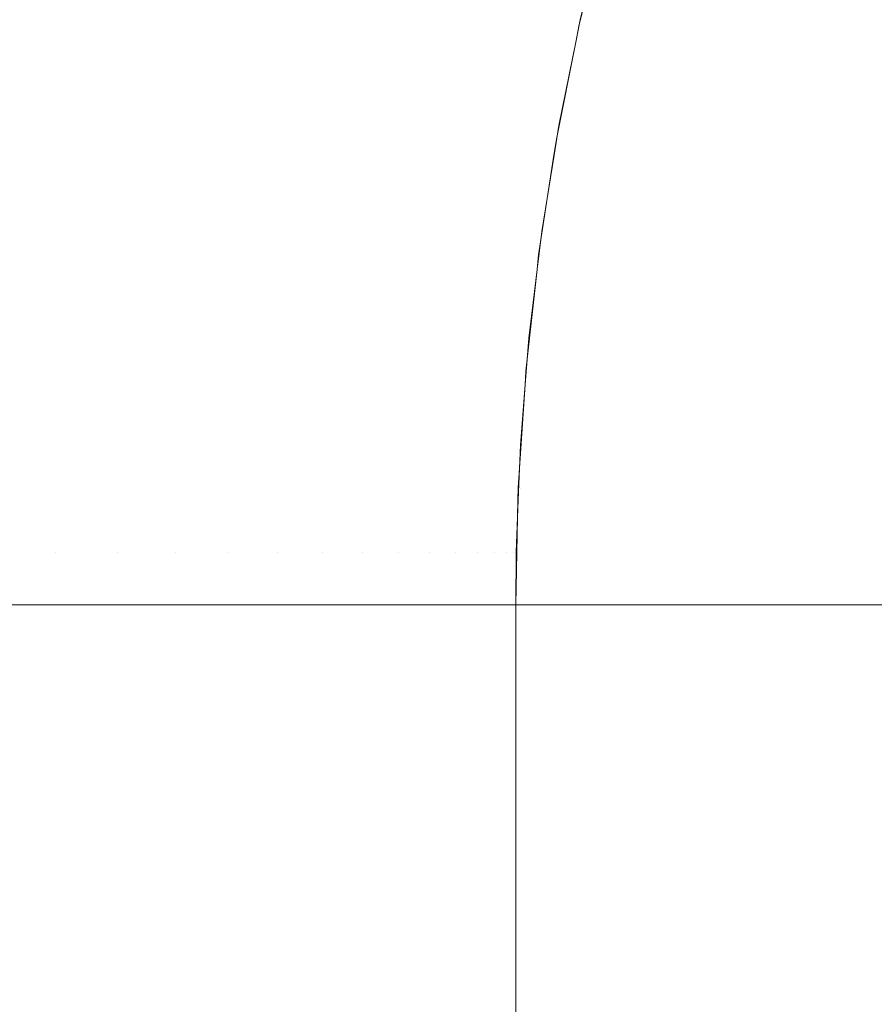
# Model space of a CAD drawing. Header units: centimetres. Extents: x -25.9 to 27.4, y -28.2 to -26.4.
# Tile 137 of 199: x 9.453 to 9.4848, y -26.4749 to -26.4382. Entities that reach past the tile are written whole.
import ezdxf

# ---------------------------------------------------------------- set-up
doc = ezdxf.new("R2010")
doc.units = ezdxf.units.CM
doc.header["$LTSCALE"] = 2.54
doc.layers.add('Lucido design-1', color=7, linetype='Continuous')

# ---------------------------------------------------------------- blocks, each defined once
blk = doc.blocks.new('Gruppo-4-1')
at = {"color": 7, "linetype": 'Continuous', "lineweight": 9}
for points, invisible_edges in [([(9.474938, -26.434143, 539.815674), (9.473902, -26.438377, 539.815674), (9.473809, -26.438356, 539.820033), (9.47467, -26.434839, 539.820033)], 11), ([(9.473902, -26.438377, 539.815674), (9.474938, -26.434143, 539.815674), (9.475195, -26.434212, 539.811541), (9.474162, -26.438434, 539.811541)], 15), ([(9.474162, -26.438434, 539.811541), (9.475195, -26.434212, 539.811541), (9.475617, -26.434325, 539.807427), (9.474588, -26.438529, 539.807427)], 15), ([(9.451858, -26.434287, 540.084968), (9.454542, -26.434287, 540.081496), (9.453774, -26.43819, 540.080928), (9.451115, -26.43819, 540.084368)], 15), ([(9.454542, -26.434287, 540.081496), (9.457075, -26.434287, 540.077914), (9.456284, -26.43819, 540.077379), (9.453774, -26.43819, 540.080928)], 15), ([(9.457075, -26.434287, 540.077914), (9.459455, -26.434287, 540.074227), (9.458641, -26.43819, 540.073726), (9.456284, -26.43819, 540.077379)], 15), ([(9.459455, -26.434287, 540.074227), (9.461675, -26.434287, 540.070443), (9.460842, -26.43819, 540.069977), (9.458641, -26.43819, 540.073726)], 15), ([(9.461675, -26.434287, 540.070443), (9.463734, -26.434287, 540.066568), (9.462881, -26.43819, 540.066138), (9.460842, -26.43819, 540.069977)], 15), ([(9.463734, -26.434287, 540.066568), (9.465625, -26.434287, 540.062609), (9.464755, -26.43819, 540.062215), (9.462881, -26.43819, 540.066138)], 15), ([(9.465625, -26.434287, 540.062609), (9.467347, -26.434287, 540.058573), (9.466461, -26.43819, 540.058217), (9.464755, -26.43819, 540.062215)], 15), ([(9.467347, -26.434287, 540.058573), (9.468897, -26.434287, 540.054468), (9.467996, -26.43819, 540.054149), (9.466461, -26.43819, 540.058217)], 15), ([(9.468897, -26.434287, 540.054468), (9.47027, -26.434287, 540.0503), (9.469357, -26.43819, 540.050021), (9.467996, -26.43819, 540.054149)], 15), ([(9.47027, -26.434287, 540.0503), (9.471466, -26.434287, 540.046078), (9.470542, -26.43819, 540.045838), (9.469357, -26.43819, 540.050021)], 15), ([(9.471466, -26.434287, 540.046078), (9.472481, -26.434287, 540.04181), (9.471547, -26.43819, 540.041609), (9.470542, -26.43819, 540.045838)], 15), ([(9.472481, -26.434287, 540.04181), (9.473314, -26.434287, 540.037502), (9.472373, -26.43819, 540.03734), (9.471547, -26.43819, 540.041609)], 15), ([(9.473314, -26.434287, 540.037502), (9.473964, -26.434287, 540.033162), (9.473016, -26.43819, 540.033041), (9.472373, -26.43819, 540.03734)], 15), ([(9.473964, -26.434287, 540.033162), (9.474429, -26.434287, 540.028799), (9.473477, -26.43819, 540.028718), (9.473016, -26.43819, 540.033041)], 15), ([(9.474429, -26.434287, 540.028799), (9.474708, -26.434287, 540.02442), (9.473754, -26.43819, 540.02438), (9.473477, -26.43819, 540.028718)], 15), ([(9.474666, -26.434838, 540.020033), (9.473846, -26.43819, 540.020033), (9.473754, -26.43819, 540.02438), (9.474708, -26.434287, 540.02442)], 14), ([(9.474588, -26.438529, 539.807427), (9.475617, -26.434325, 539.807427), (9.476202, -26.434481, 539.803337), (9.475179, -26.43866, 539.803337)], 15), ([(9.475179, -26.43866, 539.803337), (9.476202, -26.434481, 539.803337), (9.476949, -26.434682, 539.79928), (9.475935, -26.438827, 539.79928)], 15), ([(-25.828561, -26.434836, 540.516815), (-25.828561, -26.438359, 540.517651), (27.271439, -26.438359, 540.517651), (27.271439, -26.434836, 540.516815)], 10), ([(9.473846, -26.43819, 540.020033), (9.474666, -26.434838, 540.020033), (9.47467, -26.434839, 539.820033), (9.473809, -26.438356, 539.820033)], 10), ([(9.475935, -26.438827, 539.79928), (9.476949, -26.434682, 539.79928), (9.477857, -26.434925, 539.795262), (9.476852, -26.439031, 539.795262)], 15), ([(9.476852, -26.439031, 539.795262), (9.477857, -26.434925, 539.795262), (9.478922, -26.43521, 539.791289), (9.477929, -26.439269, 539.791289)], 15), ([(9.477929, -26.439269, 539.791289), (9.478922, -26.43521, 539.791289), (9.480145, -26.435538, 539.787368), (9.479164, -26.439543, 539.787368)], 15), ([(9.479164, -26.439543, 539.787368), (9.480145, -26.435538, 539.787368), (9.48152, -26.435906, 539.783506), (9.480555, -26.439852, 539.783506)], 15), ([(9.480555, -26.439852, 539.783506), (9.48152, -26.435906, 539.783506), (9.483047, -26.436316, 539.77971), (9.482098, -26.440194, 539.77971)], 15), ([(9.482098, -26.440194, 539.77971), (9.483047, -26.436316, 539.77971), (9.484722, -26.436764, 539.775984), (9.483791, -26.440569, 539.775984)], 15), ([(9.483791, -26.440569, 539.775984), (9.484722, -26.436764, 539.775984), (9.486541, -26.437252, 539.772337), (9.48563, -26.440977, 539.772337)], 15), ([(9.451115, -26.43819, 540.084368), (9.453774, -26.43819, 540.080928), (9.453133, -26.442123, 540.080455), (9.450495, -26.442123, 540.083867)], 15), ([(9.453774, -26.43819, 540.080928), (9.456284, -26.43819, 540.077379), (9.455624, -26.442123, 540.076933), (9.453133, -26.442123, 540.080455)], 15), ([(9.456284, -26.43819, 540.077379), (9.458641, -26.43819, 540.073726), (9.457963, -26.442123, 540.073309), (9.455624, -26.442123, 540.076933)], 15), ([(9.458641, -26.43819, 540.073726), (9.460842, -26.43819, 540.069977), (9.460146, -26.442123, 540.069589), (9.457963, -26.442123, 540.073309)], 15), ([(9.460842, -26.43819, 540.069977), (9.462881, -26.43819, 540.066138), (9.46217, -26.442123, 540.065779), (9.460146, -26.442123, 540.069589)], 15), ([(9.462881, -26.43819, 540.066138), (9.464755, -26.43819, 540.062215), (9.464029, -26.442123, 540.061887), (9.46217, -26.442123, 540.065779)], 15), ([(9.464755, -26.43819, 540.062215), (9.466461, -26.43819, 540.058217), (9.465722, -26.442123, 540.05792), (9.464029, -26.442123, 540.061887)], 15), ([(9.466461, -26.43819, 540.058217), (9.467996, -26.43819, 540.054149), (9.467245, -26.442123, 540.053884), (9.465722, -26.442123, 540.05792)], 15), ([(9.467996, -26.43819, 540.054149), (9.469357, -26.43819, 540.050021), (9.468595, -26.442123, 540.049787), (9.467245, -26.442123, 540.053884)], 15), ([(9.469357, -26.43819, 540.050021), (9.470542, -26.43819, 540.045838), (9.469771, -26.442123, 540.045637), (9.468595, -26.442123, 540.049787)], 15), ([(9.470542, -26.43819, 540.045838), (9.471547, -26.43819, 540.041609), (9.470769, -26.442123, 540.041441), (9.469771, -26.442123, 540.045637)], 15), ([(9.471547, -26.43819, 540.041609), (9.472373, -26.43819, 540.03734), (9.471588, -26.442123, 540.037206), (9.470769, -26.442123, 540.041441)], 15), ([(9.472373, -26.43819, 540.03734), (9.473016, -26.43819, 540.033041), (9.472226, -26.442123, 540.03294), (9.471588, -26.442123, 540.037206)], 15), ([(9.473016, -26.43819, 540.033041), (9.473477, -26.43819, 540.028718), (9.472683, -26.442123, 540.028651), (9.472226, -26.442123, 540.03294)], 15), ([(9.473477, -26.43819, 540.028718), (9.473754, -26.43819, 540.02438), (9.472958, -26.442123, 540.024346), (9.472683, -26.442123, 540.028651)], 15), ([(9.473679, -26.439014, 540.020033), (9.473049, -26.442123, 540.020033), (9.472958, -26.442123, 540.024346), (9.473754, -26.43819, 540.02438)], 14), ([(9.473809, -26.438356, 539.820033), (9.473678, -26.439014, 539.820033), (9.473679, -26.439014, 540.020033), (9.473846, -26.43819, 540.020033)], 10), ([(9.473754, -26.43819, 540.02438), (9.473846, -26.43819, 540.020033), (9.473679, -26.439014, 540.020033)], 9), ([(27.271439, -26.439011, 540.517806), (27.271439, -26.438359, 540.517651), (-25.828561, -26.438359, 540.517651), (-25.828561, -26.439011, 540.517806)], 10), ([(9.473902, -26.438377, 539.815674), (9.473051, -26.442652, 539.815674), (9.472958, -26.442635, 539.820033), (9.473678, -26.439014, 539.820033)], 11), ([(9.473051, -26.442652, 539.815674), (9.473902, -26.438377, 539.815674), (9.474162, -26.438434, 539.811541), (9.473314, -26.442698, 539.811541)], 15), ([(9.473314, -26.442698, 539.811541), (9.474162, -26.438434, 539.811541), (9.474588, -26.438529, 539.807427), (9.473744, -26.442774, 539.807427)], 15), ([(9.473678, -26.439014, 539.820033), (9.473809, -26.438356, 539.820033), (9.473902, -26.438377, 539.815674)], 10), ([(9.473744, -26.442774, 539.807427), (9.474588, -26.438529, 539.807427), (9.475179, -26.43866, 539.803337), (9.47434, -26.442879, 539.803337)], 15), ([(9.47434, -26.442879, 539.803337), (9.475179, -26.43866, 539.803337), (9.475935, -26.438827, 539.79928), (9.475102, -26.443013, 539.79928)], 15), ([(9.475102, -26.443013, 539.79928), (9.475935, -26.438827, 539.79928), (9.476852, -26.439031, 539.795262), (9.476027, -26.443176, 539.795262)], 15), ([(-25.828561, -26.439011, 540.517806), (-25.828561, -26.442637, 540.518503), (27.271439, -26.442637, 540.518503), (27.271439, -26.439011, 540.517806)], 10), ([(9.473049, -26.442123, 540.020033), (9.473679, -26.439014, 540.020033), (9.473678, -26.439014, 539.820033), (9.472958, -26.442635, 539.820033)], 10), ([(9.476027, -26.443176, 539.795262), (9.476852, -26.439031, 539.795262), (9.477929, -26.439269, 539.791289), (9.477114, -26.443368, 539.791289)], 15), ([(9.477114, -26.443368, 539.791289), (9.477929, -26.439269, 539.791289), (9.479164, -26.439543, 539.787368), (9.47836, -26.443588, 539.787368)], 15), ([(9.47836, -26.443588, 539.787368), (9.479164, -26.439543, 539.787368), (9.480555, -26.439852, 539.783506), (9.479763, -26.443835, 539.783506)], 15), ([(9.479763, -26.443835, 539.783506), (9.480555, -26.439852, 539.783506), (9.482098, -26.440194, 539.77971), (9.481319, -26.44411, 539.77971)], 15), ([(9.481319, -26.44411, 539.77971), (9.482098, -26.440194, 539.77971), (9.483791, -26.440569, 539.775984), (9.483027, -26.444411, 539.775984)], 15), ([(9.483027, -26.444411, 539.775984), (9.483791, -26.440569, 539.775984), (9.48563, -26.440977, 539.772337), (9.484882, -26.444738, 539.772337)], 15), ([(9.450495, -26.442123, 540.083867), (9.453133, -26.442123, 540.080455), (9.452621, -26.446081, 540.080076), (9.45, -26.446081, 540.083467)], 15), ([(9.453133, -26.442123, 540.080455), (9.455624, -26.442123, 540.076933), (9.455096, -26.446081, 540.076576), (9.452621, -26.446081, 540.080076)], 15), ([(9.455624, -26.442123, 540.076933), (9.457963, -26.442123, 540.073309), (9.45742, -26.446081, 540.072975), (9.455096, -26.446081, 540.076576)], 15), ([(9.457963, -26.442123, 540.073309), (9.460146, -26.442123, 540.069589), (9.45959, -26.446081, 540.069278), (9.45742, -26.446081, 540.072975)], 15), ([(9.460146, -26.442123, 540.069589), (9.46217, -26.442123, 540.065779), (9.4616, -26.446081, 540.065492), (9.45959, -26.446081, 540.069278)], 15), ([(9.46217, -26.442123, 540.065779), (9.464029, -26.442123, 540.061887), (9.463448, -26.446081, 540.061625), (9.4616, -26.446081, 540.065492)], 15), ([(9.464029, -26.442123, 540.061887), (9.465722, -26.442123, 540.05792), (9.465131, -26.446081, 540.057682), (9.463448, -26.446081, 540.061625)], 15), ([(9.465722, -26.442123, 540.05792), (9.467245, -26.442123, 540.053884), (9.466644, -26.446081, 540.053672), (9.465131, -26.446081, 540.057682)], 15), ([(9.467245, -26.442123, 540.053884), (9.468595, -26.442123, 540.049787), (9.467986, -26.446081, 540.049601), (9.466644, -26.446081, 540.053672)], 15), ([(9.468595, -26.442123, 540.049787), (9.469771, -26.442123, 540.045637), (9.469154, -26.446081, 540.045477), (9.467986, -26.446081, 540.049601)], 15), ([(9.469771, -26.442123, 540.045637), (9.470769, -26.442123, 540.041441), (9.470146, -26.446081, 540.041306), (9.469154, -26.446081, 540.045477)], 15), ([(9.470769, -26.442123, 540.041441), (9.471588, -26.442123, 540.037206), (9.47096, -26.446081, 540.037098), (9.470146, -26.446081, 540.041306)], 15), ([(9.471588, -26.442123, 540.037206), (9.472226, -26.442123, 540.03294), (9.471594, -26.446081, 540.032859), (9.47096, -26.446081, 540.037098)], 15), ([(9.472226, -26.442123, 540.03294), (9.472683, -26.442123, 540.028651), (9.472048, -26.446081, 540.028597), (9.471594, -26.446081, 540.032859)], 15), ([(9.472683, -26.442123, 540.028651), (9.472958, -26.442123, 540.024346), (9.472321, -26.446081, 540.024319), (9.472048, -26.446081, 540.028597)], 15), ([(9.47287, -26.443235, 540.020033), (9.472412, -26.446081, 540.020033), (9.472321, -26.446081, 540.024319), (9.472958, -26.442123, 540.024346)], 14), ([(9.472958, -26.442635, 539.820033), (9.472866, -26.443234, 539.820033), (9.47287, -26.443235, 540.020033), (9.473049, -26.442123, 540.020033)], 10), ([(9.472958, -26.442123, 540.024346), (9.473049, -26.442123, 540.020033), (9.47287, -26.443235, 540.020033)], 9), ([(27.271439, -26.443232, 540.518618), (27.271439, -26.442637, 540.518503), (-25.828561, -26.442637, 540.518503), (-25.828561, -26.443232, 540.518618)], 10), ([(9.473051, -26.442652, 539.815674), (9.472388, -26.44696, 539.815674), (9.472294, -26.446947, 539.820033), (9.472866, -26.443234, 539.820033)], 11), ([(9.472388, -26.44696, 539.815674), (9.473051, -26.442652, 539.815674), (9.473314, -26.442698, 539.811541), (9.472652, -26.446995, 539.811541)], 15), ([(9.472866, -26.443234, 539.820033), (9.472958, -26.442635, 539.820033), (9.473051, -26.442652, 539.815674)], 10), ([(9.472652, -26.446995, 539.811541), (9.473314, -26.442698, 539.811541), (9.473744, -26.442774, 539.807427), (9.473085, -26.447052, 539.807427)], 15), ([(9.473085, -26.447052, 539.807427), (9.473744, -26.442774, 539.807427), (9.47434, -26.442879, 539.803337), (9.473686, -26.447131, 539.803337)], 15), ([(9.473686, -26.447131, 539.803337), (9.47434, -26.442879, 539.803337), (9.475102, -26.443013, 539.79928), (9.474453, -26.447232, 539.79928)], 15), ([(9.474453, -26.447232, 539.79928), (9.475102, -26.443013, 539.79928), (9.476027, -26.443176, 539.795262), (9.475384, -26.447354, 539.795262)], 15), ([(-25.828561, -26.443232, 540.518618), (-25.828561, -26.446949, 540.519168), (27.271439, -26.446949, 540.519168), (27.271439, -26.443232, 540.518618)], 10), ([(9.472866, -26.443234, 539.820033), (9.472294, -26.446947, 539.820033), (9.472412, -26.446081, 540.020033)], 10), ([(9.472412, -26.446081, 540.020033), (9.47287, -26.443235, 540.020033), (9.472866, -26.443234, 539.820033)], 10), ([(9.475384, -26.447354, 539.795262), (9.476027, -26.443176, 539.795262), (9.477114, -26.443368, 539.791289), (9.476478, -26.447498, 539.791289)], 15), ([(9.476478, -26.447498, 539.791289), (9.477114, -26.443368, 539.791289), (9.47836, -26.443588, 539.787368), (9.477733, -26.447663, 539.787368)], 15), ([(9.477733, -26.447663, 539.787368), (9.47836, -26.443588, 539.787368), (9.479763, -26.443835, 539.783506), (9.479145, -26.447849, 539.783506)], 15), ([(9.479145, -26.447849, 539.783506), (9.479763, -26.443835, 539.783506), (9.481319, -26.44411, 539.77971), (9.480712, -26.448056, 539.77971)], 15), ([(9.480712, -26.448056, 539.77971), (9.481319, -26.44411, 539.77971), (9.483027, -26.444411, 539.775984), (9.482431, -26.448282, 539.775984)], 15), ([(9.482431, -26.448282, 539.775984), (9.483027, -26.444411, 539.775984), (9.484882, -26.444738, 539.772337), (9.484298, -26.448528, 539.772337)], 15), ([(9.484298, -26.448528, 539.772337), (9.484882, -26.444738, 539.772337), (9.486881, -26.44509, 539.768772), (9.486311, -26.448793, 539.768772)], 15), ([(9.452621, -26.446081, 540.080076), (9.455096, -26.446081, 540.076576), (9.4547, -26.450055, 540.076309), (9.452237, -26.450055, 540.079792)], 15), ([(9.455096, -26.446081, 540.076576), (9.45742, -26.446081, 540.072975), (9.457014, -26.450055, 540.072724), (9.4547, -26.450055, 540.076309)], 15), ([(9.45742, -26.446081, 540.072975), (9.45959, -26.446081, 540.069278), (9.459173, -26.450055, 540.069045), (9.457014, -26.450055, 540.072724)], 15), ([(9.45959, -26.446081, 540.069278), (9.4616, -26.446081, 540.065492), (9.461174, -26.450055, 540.065277), (9.459173, -26.450055, 540.069045)], 15), ([(9.4616, -26.446081, 540.065492), (9.463448, -26.446081, 540.061625), (9.463013, -26.450055, 540.061428), (9.461174, -26.450055, 540.065277)], 15), ([(9.463448, -26.446081, 540.061625), (9.465131, -26.446081, 540.057682), (9.464687, -26.450055, 540.057504), (9.463013, -26.450055, 540.061428)], 15), ([(9.465131, -26.446081, 540.057682), (9.466644, -26.446081, 540.053672), (9.466194, -26.450055, 540.053513), (9.464687, -26.450055, 540.057504)], 15), ([(9.466644, -26.446081, 540.053672), (9.467986, -26.446081, 540.049601), (9.467529, -26.450055, 540.049461), (9.466194, -26.450055, 540.053513)], 15), ([(9.467986, -26.446081, 540.049601), (9.469154, -26.446081, 540.045477), (9.468692, -26.450055, 540.045356), (9.467529, -26.450055, 540.049461)], 15), ([(9.469154, -26.446081, 540.045477), (9.470146, -26.446081, 540.041306), (9.469679, -26.450055, 540.041206), (9.468692, -26.450055, 540.045356)], 15), ([(9.470146, -26.446081, 540.041306), (9.47096, -26.446081, 540.037098), (9.470489, -26.450055, 540.037017), (9.469679, -26.450055, 540.041206)], 15), ([(9.47096, -26.446081, 540.037098), (9.471594, -26.446081, 540.032859), (9.47112, -26.450055, 540.032798), (9.470489, -26.450055, 540.037017)], 15), ([(9.471594, -26.446081, 540.032859), (9.472048, -26.446081, 540.028597), (9.471572, -26.450055, 540.028556), (9.47112, -26.450055, 540.032798)], 15), ([(9.472048, -26.446081, 540.028597), (9.472321, -26.446081, 540.024319), (9.471844, -26.450055, 540.024299), (9.471572, -26.450055, 540.028556)], 15), ([(9.472242, -26.447493, 540.020033), (9.471934, -26.450055, 540.020033), (9.471844, -26.450055, 540.024299), (9.472321, -26.446081, 540.024319)], 14), ([(9.472294, -26.446947, 539.820033), (9.472242, -26.447493, 540.020033), (9.472412, -26.446081, 540.020033)], 9), ([(9.472321, -26.446081, 540.024319), (9.472412, -26.446081, 540.020033), (9.472242, -26.447493, 540.020033)], 9), ([(27.271439, -26.447491, 540.519248), (27.271439, -26.446949, 540.519168), (-25.828561, -26.446949, 540.519168), (-25.828561, -26.447491, 540.519248)], 10), ([(9.472388, -26.44696, 539.815674), (9.471914, -26.451293, 539.815674), (9.471819, -26.451284, 539.820033), (9.472234, -26.447492, 539.820033)], 11), ([(9.471914, -26.451293, 539.815674), (9.472388, -26.44696, 539.815674), (9.472652, -26.446995, 539.811541), (9.472179, -26.451316, 539.811541)], 15), ([(9.472179, -26.451316, 539.811541), (9.472652, -26.446995, 539.811541), (9.473085, -26.447052, 539.807427), (9.472614, -26.451354, 539.807427)], 15), ([(9.472234, -26.447492, 539.820033), (9.472294, -26.446947, 539.820033), (9.472388, -26.44696, 539.815674)], 10), ([(9.472294, -26.446947, 539.820033), (9.472234, -26.447492, 539.820033), (9.472242, -26.447493, 540.020033)], 10), ([(9.472614, -26.451354, 539.807427), (9.473085, -26.447052, 539.807427), (9.473686, -26.447131, 539.803337), (9.473217, -26.451407, 539.803337)], 15), ([(9.473217, -26.451407, 539.803337), (9.473686, -26.447131, 539.803337), (9.474453, -26.447232, 539.79928), (9.473988, -26.451474, 539.79928)], 15), ([(9.473988, -26.451474, 539.79928), (9.474453, -26.447232, 539.79928), (9.475384, -26.447354, 539.795262), (9.474924, -26.451556, 539.795262)], 15), ([(9.474924, -26.451556, 539.795262), (9.475384, -26.447354, 539.795262), (9.476478, -26.447498, 539.791289), (9.476023, -26.451652, 539.791289)], 15), ([(-25.828561, -26.447491, 540.519248), (-25.828561, -26.451285, 540.519643), (27.271439, -26.451285, 540.519643), (27.271439, -26.447491, 540.519248)], 10), ([(9.472234, -26.447492, 539.820033), (9.471819, -26.451284, 539.820033), (9.471934, -26.450055, 540.020033)], 10), ([(9.471934, -26.450055, 540.020033), (9.472242, -26.447493, 540.020033), (9.472234, -26.447492, 539.820033)], 10), ([(9.476023, -26.451652, 539.791289), (9.476478, -26.447498, 539.791289), (9.477733, -26.447663, 539.787368), (9.477284, -26.451763, 539.787368)], 15), ([(9.477284, -26.451763, 539.787368), (9.477733, -26.447663, 539.787368), (9.479145, -26.447849, 539.783506), (9.478703, -26.451887, 539.783506)], 15), ([(9.478703, -26.451887, 539.783506), (9.479145, -26.447849, 539.783506), (9.480712, -26.448056, 539.77971), (9.480277, -26.452024, 539.77971)], 15), ([(9.480277, -26.452024, 539.77971), (9.480712, -26.448056, 539.77971), (9.482431, -26.448282, 539.775984), (9.482004, -26.452176, 539.775984)], 15), ([(9.482004, -26.452176, 539.775984), (9.482431, -26.448282, 539.775984), (9.484298, -26.448528, 539.772337), (9.483881, -26.45234, 539.772337)], 15), ([(9.483881, -26.45234, 539.772337), (9.484298, -26.448528, 539.772337), (9.486311, -26.448793, 539.768772), (9.485903, -26.452517, 539.768772)], 15), ([(9.452237, -26.450055, 540.079792), (9.4547, -26.450055, 540.076309), (9.454437, -26.454039, 540.07613), (9.451981, -26.454039, 540.079602)], 15), ([(9.4547, -26.450055, 540.076309), (9.457014, -26.450055, 540.072724), (9.456743, -26.454039, 540.072557), (9.454437, -26.454039, 540.07613)], 15), ([(9.457014, -26.450055, 540.072724), (9.459173, -26.450055, 540.069045), (9.458895, -26.454039, 540.06889), (9.456743, -26.454039, 540.072557)], 15), ([(9.459173, -26.450055, 540.069045), (9.461174, -26.450055, 540.065277), (9.46089, -26.454039, 540.065134), (9.458895, -26.454039, 540.06889)], 15), ([(9.461174, -26.450055, 540.065277), (9.463013, -26.450055, 540.061428), (9.462723, -26.454039, 540.061297), (9.46089, -26.454039, 540.065134)], 15), ([(9.463013, -26.450055, 540.061428), (9.464687, -26.450055, 540.057504), (9.464392, -26.454039, 540.057385), (9.462723, -26.454039, 540.061297)], 15), ([(9.464687, -26.450055, 540.057504), (9.466194, -26.450055, 540.053513), (9.465894, -26.454039, 540.053407), (9.464392, -26.454039, 540.057385)], 15), ([(9.466194, -26.450055, 540.053513), (9.467529, -26.450055, 540.049461), (9.467225, -26.454039, 540.049368), (9.465894, -26.454039, 540.053407)], 15), ([(9.467529, -26.450055, 540.049461), (9.468692, -26.450055, 540.045356), (9.468384, -26.454039, 540.045276), (9.467225, -26.454039, 540.049368)], 15), ([(9.468692, -26.450055, 540.045356), (9.469679, -26.450055, 540.041206), (9.469368, -26.454039, 540.041139), (9.468384, -26.454039, 540.045276)], 15), ([(9.469679, -26.450055, 540.041206), (9.470489, -26.450055, 540.037017), (9.470175, -26.454039, 540.036964), (9.469368, -26.454039, 540.041139)], 15), ([(9.470489, -26.450055, 540.037017), (9.47112, -26.450055, 540.032798), (9.470805, -26.454039, 540.032758), (9.470175, -26.454039, 540.036964)], 15), ([(9.47112, -26.450055, 540.032798), (9.471572, -26.450055, 540.028556), (9.471255, -26.454039, 540.028529), (9.470805, -26.454039, 540.032758)], 15), ([(9.471572, -26.450055, 540.028556), (9.471844, -26.450055, 540.024299), (9.471526, -26.454039, 540.024285), (9.471255, -26.454039, 540.028529)], 15), ([(9.471797, -26.451782, 540.020033), (9.471616, -26.454039, 540.020033), (9.471526, -26.454039, 540.024285), (9.471844, -26.450055, 540.024299)], 14), ([(9.471819, -26.451284, 539.820033), (9.471797, -26.451782, 540.020033), (9.471934, -26.450055, 540.020033)], 9), ([(9.471844, -26.450055, 540.024299), (9.471934, -26.450055, 540.020033), (9.471797, -26.451782, 540.020033)], 9), ([(27.271439, -26.451781, 540.519695), (27.271439, -26.451285, 540.519643), (-25.828561, -26.451285, 540.519643), (-25.828561, -26.451781, 540.519695)], 10), ([(9.471914, -26.451293, 539.815674), (9.471629, -26.455642, 539.815674), (9.471534, -26.455638, 539.820033), (9.471787, -26.451781, 539.820033)], 11), ([(9.471629, -26.455642, 539.815674), (9.471914, -26.451293, 539.815674), (9.472179, -26.451316, 539.811541), (9.471895, -26.455654, 539.811541)], 15), ([(9.471787, -26.451781, 539.820033), (9.471819, -26.451284, 539.820033), (9.471914, -26.451293, 539.815674)], 10), ([(9.471819, -26.451284, 539.820033), (9.471787, -26.451781, 539.820033), (9.471797, -26.451782, 540.020033)], 10), ([(9.471895, -26.455654, 539.811541), (9.472179, -26.451316, 539.811541), (9.472614, -26.451354, 539.807427), (9.472331, -26.455673, 539.807427)], 15), ([(9.472331, -26.455673, 539.807427), (9.472614, -26.451354, 539.807427), (9.473217, -26.451407, 539.803337), (9.472936, -26.455699, 539.803337)], 15), ([(9.472936, -26.455699, 539.803337), (9.473217, -26.451407, 539.803337), (9.473988, -26.451474, 539.79928), (9.473709, -26.455733, 539.79928)], 15), ([(-25.828561, -26.451781, 540.519695), (-25.828561, -26.455639, 540.51993), (27.271439, -26.455639, 540.51993), (27.271439, -26.451781, 540.519695)], 10), ([(9.471787, -26.451781, 539.820033), (9.471534, -26.455638, 539.820033), (9.471616, -26.454039, 540.020033)], 10), ([(9.471616, -26.454039, 540.020033), (9.471797, -26.451782, 540.020033), (9.471787, -26.451781, 539.820033)], 10), ([(9.473709, -26.455733, 539.79928), (9.473988, -26.451474, 539.79928), (9.474924, -26.451556, 539.795262), (9.474648, -26.455774, 539.795262)], 15), ([(9.474648, -26.455774, 539.795262), (9.474924, -26.451556, 539.795262), (9.476023, -26.451652, 539.791289), (9.47575, -26.455822, 539.791289)], 15), ([(9.47575, -26.455822, 539.791289), (9.476023, -26.451652, 539.791289), (9.477284, -26.451763, 539.787368), (9.477014, -26.455877, 539.787368)], 15), ([(9.477014, -26.455877, 539.787368), (9.477284, -26.451763, 539.787368), (9.478703, -26.451887, 539.783506), (9.478437, -26.455939, 539.783506)], 15), ([(9.478437, -26.455939, 539.783506), (9.478703, -26.451887, 539.783506), (9.480277, -26.452024, 539.77971), (9.480016, -26.456008, 539.77971)], 15), ([(9.480016, -26.456008, 539.77971), (9.480277, -26.452024, 539.77971), (9.482004, -26.452176, 539.775984), (9.481748, -26.456084, 539.775984)], 15), ([(9.481748, -26.456084, 539.775984), (9.482004, -26.452176, 539.775984), (9.483881, -26.45234, 539.772337), (9.48363, -26.456166, 539.772337)], 15), ([(9.48363, -26.456166, 539.772337), (9.483881, -26.45234, 539.772337), (9.485903, -26.452517, 539.768772), (9.485658, -26.456255, 539.768772)], 15), ([(9.451981, -26.454039, 540.079602), (9.454437, -26.454039, 540.07613), (9.454306, -26.458028, 540.076042), (9.451854, -26.458028, 540.079508)], 15), ([(9.454437, -26.454039, 540.07613), (9.456743, -26.454039, 540.072557), (9.456608, -26.458028, 540.072474), (9.454306, -26.458028, 540.076042)], 15), ([(9.456743, -26.454039, 540.072557), (9.458895, -26.454039, 540.06889), (9.458757, -26.458028, 540.068812), (9.456608, -26.458028, 540.072474)], 15), ([(9.458895, -26.454039, 540.06889), (9.46089, -26.454039, 540.065134), (9.460749, -26.458028, 540.065063), (9.458757, -26.458028, 540.068812)], 15), ([(9.46089, -26.454039, 540.065134), (9.462723, -26.454039, 540.061297), (9.462579, -26.458028, 540.061232), (9.460749, -26.458028, 540.065063)], 15), ([(9.462723, -26.454039, 540.061297), (9.464392, -26.454039, 540.057385), (9.464246, -26.458028, 540.057326), (9.462579, -26.458028, 540.061232)], 15), ([(9.464392, -26.454039, 540.057385), (9.465894, -26.454039, 540.053407), (9.465745, -26.458028, 540.053354), (9.464246, -26.458028, 540.057326)], 15), ([(9.465894, -26.454039, 540.053407), (9.467225, -26.454039, 540.049368), (9.467074, -26.458028, 540.049321), (9.465745, -26.458028, 540.053354)], 15), ([(9.467225, -26.454039, 540.049368), (9.468384, -26.454039, 540.045276), (9.468231, -26.458028, 540.045236), (9.467074, -26.458028, 540.049321)], 15), ([(9.468384, -26.454039, 540.045276), (9.469368, -26.454039, 540.041139), (9.469213, -26.458028, 540.041105), (9.468231, -26.458028, 540.045236)], 15), ([(9.469368, -26.454039, 540.041139), (9.470175, -26.454039, 540.036964), (9.470019, -26.458028, 540.036937), (9.469213, -26.458028, 540.041105)], 15), ([(9.470175, -26.454039, 540.036964), (9.470805, -26.454039, 540.032758), (9.470648, -26.458028, 540.032738), (9.470019, -26.458028, 540.036937)], 15), ([(9.470805, -26.454039, 540.032758), (9.471255, -26.454039, 540.028529), (9.471098, -26.458028, 540.028516), (9.470648, -26.458028, 540.032738)], 15), ([(9.471255, -26.454039, 540.028529), (9.471526, -26.454039, 540.024285), (9.471368, -26.458028, 540.024278), (9.471098, -26.458028, 540.028516)], 15), ([(9.471368, -26.458028, 540.024278), (9.471526, -26.454039, 540.024285), (9.471616, -26.454039, 540.020033), (9.471535, -26.456085, 540.020033)], 11), ([(9.471534, -26.455638, 539.820033), (9.471535, -26.456085, 540.020033), (9.471616, -26.454039, 540.020033)], 9), ([(27.271439, -26.456084, 540.519957), (27.271439, -26.455639, 540.51993), (-25.828561, -26.455639, 540.51993), (-25.828561, -26.456084, 540.519957)], 10), ([(9.471629, -26.455642, 539.815674), (9.471534, -26.46, 539.815674), (9.471439, -26.46, 539.820033), (9.471524, -26.456084, 539.820033)], 9), ([(9.471524, -26.456084, 539.820033), (9.471534, -26.455638, 539.820033), (9.471629, -26.455642, 539.815674)], 10), ([(9.471534, -26.455638, 539.820033), (9.471524, -26.456084, 539.820033), (9.471535, -26.456085, 540.020033)], 10), ([(9.471534, -26.46, 539.815674), (9.471629, -26.455642, 539.815674), (9.471895, -26.455654, 539.811541), (9.4718, -26.46, 539.811541)], 7), ([(9.4718, -26.46, 539.811541), (9.471895, -26.455654, 539.811541), (9.472331, -26.455673, 539.807427), (9.472236, -26.46, 539.807427)], 7), ([(9.472236, -26.46, 539.807427), (9.472331, -26.455673, 539.807427), (9.472936, -26.455699, 539.803337), (9.472842, -26.46, 539.803337)], 7), ([(9.472842, -26.46, 539.803337), (9.472936, -26.455699, 539.803337), (9.473709, -26.455733, 539.79928), (9.473616, -26.46, 539.79928)], 7), ([(9.473616, -26.46, 539.79928), (9.473709, -26.455733, 539.79928), (9.474648, -26.455774, 539.795262), (9.474555, -26.46, 539.795262)], 7), ([(9.474555, -26.46, 539.795262), (9.474648, -26.455774, 539.795262), (9.47575, -26.455822, 539.791289), (9.475659, -26.46, 539.791289)], 7), ([(9.475659, -26.46, 539.791289), (9.47575, -26.455822, 539.791289), (9.477014, -26.455877, 539.787368), (9.476924, -26.46, 539.787368)], 7), ([(-25.828561, -26.456084, 540.519957), (-25.828561, -26.46, 540.520033), (27.271439, -26.46, 540.520033), (27.271439, -26.456084, 540.519957)], 8), ([(9.471535, -26.456085, 540.020033), (9.471458, -26.458028, 540.020033), (9.471368, -26.458028, 540.024278)], 10), ([(9.471458, -26.458028, 540.020033), (9.471524, -26.456084, 539.820033), (9.471439, -26.46, 539.820033)], 9), ([(9.471458, -26.458028, 540.020033), (9.471535, -26.456085, 540.020033), (9.471524, -26.456084, 539.820033)], 10), ([(9.476924, -26.46, 539.787368), (9.477014, -26.455877, 539.787368), (9.478437, -26.455939, 539.783506), (9.478348, -26.46, 539.783506)], 7), ([(9.478348, -26.46, 539.783506), (9.478437, -26.455939, 539.783506), (9.480016, -26.456008, 539.77971), (9.479929, -26.46, 539.77971)], 7), ([(9.479929, -26.46, 539.77971), (9.480016, -26.456008, 539.77971), (9.481748, -26.456084, 539.775984), (9.481663, -26.46, 539.775984)], 7), ([(9.481663, -26.46, 539.775984), (9.481748, -26.456084, 539.775984), (9.48363, -26.456166, 539.772337), (9.483546, -26.46, 539.772337)], 7), ([(9.483546, -26.46, 539.772337), (9.48363, -26.456166, 539.772337), (9.485658, -26.456255, 539.768772), (9.485576, -26.46, 539.768772)], 7), ([(9.453079, -26.46, 540.077743), (9.451838, -26.46, 540.079497), (9.451854, -26.458028, 540.079508), (9.454306, -26.458028, 540.076042)], 14), ([(9.454306, -26.458028, 540.076042), (9.45429, -26.46, 540.076031), (9.453079, -26.46, 540.077743)], 9), ([(9.45543, -26.46, 540.074263), (9.45429, -26.46, 540.076031), (9.454306, -26.458028, 540.076042)], 10), ([(9.454306, -26.458028, 540.076042), (9.456608, -26.458028, 540.072474), (9.456591, -26.46, 540.072464), (9.45543, -26.46, 540.074263)], 11), ([(9.457632, -26.46, 540.070692), (9.456591, -26.46, 540.072464), (9.456608, -26.458028, 540.072474)], 10), ([(9.456608, -26.458028, 540.072474), (9.458757, -26.458028, 540.068812), (9.45874, -26.46, 540.068803), (9.457632, -26.46, 540.070692)], 11), ([(9.459679, -26.46, 540.067034), (9.45874, -26.46, 540.068803), (9.458757, -26.458028, 540.068812)], 10), ([(9.458757, -26.458028, 540.068812), (9.460749, -26.458028, 540.065063), (9.460731, -26.46, 540.065054), (9.459679, -26.46, 540.067034)], 11), ([(9.46157, -26.46, 540.063298), (9.460731, -26.46, 540.065054), (9.460749, -26.458028, 540.065063)], 10), ([(9.460749, -26.458028, 540.065063), (9.462579, -26.458028, 540.061232), (9.462561, -26.46, 540.061224), (9.46157, -26.46, 540.063298)], 11), ([(9.463301, -26.46, 540.05949), (9.462561, -26.46, 540.061224), (9.462579, -26.458028, 540.061232)], 10), ([(9.462579, -26.458028, 540.061232), (9.464246, -26.458028, 540.057326), (9.464227, -26.46, 540.057319), (9.463301, -26.46, 540.05949)], 11), ([(9.46487, -26.46, 540.055616), (9.464227, -26.46, 540.057319), (9.464246, -26.458028, 540.057326)], 10), ([(9.464246, -26.458028, 540.057326), (9.465745, -26.458028, 540.053354), (9.465726, -26.46, 540.053347), (9.46487, -26.46, 540.055616)], 11), ([(9.466275, -26.46, 540.051683), (9.465726, -26.46, 540.053347), (9.465745, -26.458028, 540.053354)], 10), ([(9.465745, -26.458028, 540.053354), (9.467074, -26.458028, 540.049321), (9.467055, -26.46, 540.049316), (9.466275, -26.46, 540.051683)], 11), ([(9.467513, -26.46, 540.047699), (9.467055, -26.46, 540.049316), (9.467074, -26.458028, 540.049321)], 10), ([(9.467074, -26.458028, 540.049321), (9.468231, -26.458028, 540.045236), (9.468212, -26.46, 540.045231), (9.467513, -26.46, 540.047699)], 11), ([(9.468583, -26.46, 540.043671), (9.468212, -26.46, 540.045231), (9.468231, -26.458028, 540.045236)], 10), ([(9.468231, -26.458028, 540.045236), (9.469213, -26.458028, 540.041105), (9.469194, -26.46, 540.041101), (9.468583, -26.46, 540.043671)], 11), ([(9.469484, -26.46, 540.039604), (9.469194, -26.46, 540.041101), (9.469213, -26.458028, 540.041105)], 10), ([(9.469213, -26.458028, 540.041105), (9.470019, -26.458028, 540.036937), (9.47, -26.46, 540.036934), (9.469484, -26.46, 540.039604)], 11), ([(9.470214, -26.46, 540.035508), (9.47, -26.46, 540.036934), (9.470019, -26.458028, 540.036937)], 10), ([(9.470019, -26.458028, 540.036937), (9.470648, -26.458028, 540.032738), (9.470629, -26.46, 540.032735), (9.470214, -26.46, 540.035508)], 11), ([(9.470772, -26.46, 540.031388), (9.470629, -26.46, 540.032735), (9.470648, -26.458028, 540.032738)], 10), ([(9.470648, -26.458028, 540.032738), (9.471098, -26.458028, 540.028516), (9.471078, -26.46, 540.028514), (9.470772, -26.46, 540.031388)], 11), ([(9.471159, -26.46, 540.027253), (9.471078, -26.46, 540.028514), (9.471098, -26.458028, 540.028516)], 10), ([(9.471098, -26.458028, 540.028516), (9.471368, -26.458028, 540.024278), (9.471348, -26.46, 540.024278), (9.471159, -26.46, 540.027253)], 11), ([(9.471373, -26.46, 540.023108), (9.471348, -26.46, 540.024278), (9.471368, -26.458028, 540.024278)], 10), ([(9.471368, -26.458028, 540.024278), (9.471458, -26.458028, 540.020033), (9.471439, -26.46, 540.020033), (9.471373, -26.46, 540.023108)], 9), ([(9.471439, -26.46, 539.820033), (9.471439, -26.46, 540.020033), (9.471458, -26.458028, 540.020033)], 8), ([(9.451838, -26.46, 540.079497), (9.453079, -26.46, 540.077743), (9.45309, -27.66, 540.077751), (9.452837, -27.66, 540.078122)], 10), ([(9.45309, -27.66, 540.077751), (9.453079, -26.46, 540.077743), (9.45429, -26.46, 540.076031)], 9), ([(9.45429, -26.46, 540.076031), (9.455167, -27.66, 540.074711), (9.45309, -27.66, 540.077751)], 9), ([(9.45429, -26.46, 540.076031), (9.45543, -26.46, 540.074263), (9.455441, -27.66, 540.07427), (9.455167, -27.66, 540.074711)], 10), ([(9.455441, -27.66, 540.07427), (9.45543, -26.46, 540.074263), (9.456591, -26.46, 540.072464)], 9), ([(9.456591, -26.46, 540.072464), (9.457351, -27.66, 540.07121), (9.455441, -27.66, 540.07427)], 9), ([(9.456591, -26.46, 540.072464), (9.457632, -26.46, 540.070692), (9.457642, -27.66, 540.070698), (9.457351, -27.66, 540.07121)], 10), ([(9.457642, -27.66, 540.070698), (9.457632, -26.46, 540.070692), (9.45874, -26.46, 540.068803)], 9), ([(9.45874, -26.46, 540.068803), (9.459388, -27.66, 540.067624), (9.457642, -27.66, 540.070698)], 9), ([(9.45874, -26.46, 540.068803), (9.459679, -26.46, 540.067034), (9.459689, -27.66, 540.06704), (9.459388, -27.66, 540.067624)], 10), ([(9.459689, -27.66, 540.06704), (9.459679, -26.46, 540.067034), (9.460731, -26.46, 540.065054)], 9), ([(9.460731, -26.46, 540.065054), (9.461274, -27.66, 540.063961), (9.459689, -27.66, 540.06704)], 9), ([(9.460731, -26.46, 540.065054), (9.46157, -26.46, 540.063298), (9.461579, -27.66, 540.063303), (9.461274, -27.66, 540.063961)], 10), ([(9.461579, -27.66, 540.063303), (9.46157, -26.46, 540.063298), (9.462561, -26.46, 540.061224)], 9), ([(9.462561, -26.46, 540.061224), (9.463005, -27.66, 540.060227), (9.461579, -27.66, 540.063303)], 9), ([(9.462561, -26.46, 540.061224), (9.463301, -26.46, 540.05949), (9.46331, -27.66, 540.059493), (9.463005, -27.66, 540.060227)], 10), ([(9.46331, -27.66, 540.059493), (9.463301, -26.46, 540.05949), (9.464227, -26.46, 540.057319)], 9), ([(9.464227, -26.46, 540.057319), (9.464581, -27.66, 540.056428), (9.46331, -27.66, 540.059493)], 9), ([(9.464227, -26.46, 540.057319), (9.46487, -26.46, 540.055616), (9.464878, -27.66, 540.055619), (9.464581, -27.66, 540.056428)], 10), ([(9.464878, -27.66, 540.055619), (9.46487, -26.46, 540.055616), (9.465726, -26.46, 540.053347)], 9), ([(9.465726, -26.46, 540.053347), (9.465997, -27.66, 540.05257), (9.464878, -27.66, 540.055619)], 9), ([(9.465726, -26.46, 540.053347), (9.466275, -26.46, 540.051683), (9.466282, -27.66, 540.051686), (9.465997, -27.66, 540.05257)], 10), ([(9.466282, -27.66, 540.051686), (9.466275, -26.46, 540.051683), (9.467055, -26.46, 540.049316)], 9), ([(9.467055, -26.46, 540.049316), (9.467253, -27.66, 540.048662), (9.466282, -27.66, 540.051686)], 9), ([(9.467055, -26.46, 540.049316), (9.467513, -26.46, 540.047699), (9.467519, -27.66, 540.047701), (9.467253, -27.66, 540.048662)], 10), ([(9.468347, -27.66, 540.044708), (9.467519, -27.66, 540.047701), (9.467513, -26.46, 540.047699), (9.468212, -26.46, 540.045231)], 10), ([(9.468212, -26.46, 540.045231), (9.468583, -26.46, 540.043671), (9.468588, -27.66, 540.043672), (9.468347, -27.66, 540.044708)], 10), ([(9.469276, -27.66, 540.040717), (9.468588, -27.66, 540.043672), (9.468583, -26.46, 540.043671), (9.469194, -26.46, 540.041101)], 10), ([(9.469194, -26.46, 540.041101), (9.469484, -26.46, 540.039604), (9.469487, -27.66, 540.039605), (9.469276, -27.66, 540.040717)], 10), ([(9.470041, -27.66, 540.036694), (9.469487, -27.66, 540.039605), (9.469484, -26.46, 540.039604), (9.47, -26.46, 540.036934)], 10), ([(9.47, -26.46, 540.036934), (9.470214, -26.46, 540.035508), (9.470216, -27.66, 540.035508), (9.470041, -27.66, 540.036694)], 10), ([(9.47064, -27.66, 540.032647), (9.470216, -27.66, 540.035508), (9.470214, -26.46, 540.035508), (9.470629, -26.46, 540.032735)], 10), ([(9.470629, -26.46, 540.032735), (9.470772, -26.46, 540.031388), (9.470774, -27.66, 540.031389), (9.47064, -27.66, 540.032647)], 10), ([(9.471072, -27.66, 540.028583), (9.470774, -27.66, 540.031389), (9.470772, -26.46, 540.031388), (9.471078, -26.46, 540.028514)], 10), ([(9.471078, -26.46, 540.028514), (9.471159, -26.46, 540.027253), (9.471159, -27.66, 540.027253), (9.471072, -27.66, 540.028583)], 10), ([(9.471338, -27.66, 540.024508), (9.471159, -27.66, 540.027253), (9.471159, -26.46, 540.027253), (9.471348, -26.46, 540.024278)], 10), ([(9.471348, -26.46, 540.024278), (9.471373, -26.46, 540.023108), (9.471374, -27.66, 540.023108), (9.471338, -27.66, 540.024508)], 10), ([(9.471437, -27.66, 540.020578), (9.471374, -27.66, 540.023108), (9.471373, -26.46, 540.023108), (9.471439, -26.46, 540.020033)], 10), ([(9.471439, -26.46, 540.020033), (9.471439, -27.66, 540.020033), (9.471437, -27.66, 540.020578)], 8), ([(9.471458, -27.66, 539.818061), (9.471439, -26.46, 539.820033), (9.471534, -26.46, 539.815674)], 9), ([(9.471458, -27.66, 539.818061), (9.471439, -27.66, 539.820033), (9.471439, -26.46, 539.820033)], 8), ([(9.471534, -26.46, 539.815674), (9.471553, -27.66, 539.815674), (9.471458, -27.66, 539.818061)], 9), ([(9.471616, -27.66, 539.814073), (9.471534, -26.46, 539.815674), (9.4718, -26.46, 539.811541)], 9), ([(9.471616, -27.66, 539.814073), (9.471553, -27.66, 539.815674), (9.471534, -26.46, 539.815674)], 10), ([(9.4718, -26.46, 539.811541), (9.471818, -27.66, 539.811543), (9.471616, -27.66, 539.814073)], 9), ([(9.471934, -27.66, 539.810088), (9.4718, -26.46, 539.811541), (9.472236, -26.46, 539.807427)], 9), ([(9.471934, -27.66, 539.810088), (9.471818, -27.66, 539.811543), (9.4718, -26.46, 539.811541)], 10), ([(9.472236, -26.46, 539.807427), (9.472254, -27.66, 539.807429), (9.471934, -27.66, 539.810088)], 9), ([(9.472412, -27.66, 539.806114), (9.472236, -26.46, 539.807427), (9.472842, -26.46, 539.803337)], 9), ([(9.472412, -27.66, 539.806114), (9.472254, -27.66, 539.807429), (9.472236, -26.46, 539.807427)], 10), ([(9.472842, -26.46, 539.803337), (9.472859, -27.66, 539.80334), (9.472412, -27.66, 539.806114)], 9), ([(9.473049, -27.66, 539.802157), (9.472842, -26.46, 539.803337), (9.473616, -26.46, 539.79928)], 9), ([(9.473049, -27.66, 539.802157), (9.472859, -27.66, 539.80334), (9.472842, -26.46, 539.803337)], 10), ([(9.473616, -26.46, 539.79928), (9.473631, -27.66, 539.799283), (9.473049, -27.66, 539.802157)], 9), ([(9.473846, -27.66, 539.798223), (9.473616, -26.46, 539.79928), (9.474555, -26.46, 539.795262)], 9), ([(9.473846, -27.66, 539.798223), (9.473631, -27.66, 539.799283), (9.473616, -26.46, 539.79928)], 10), ([(9.474555, -26.46, 539.795262), (9.47457, -27.66, 539.795265), (9.473846, -27.66, 539.798223)], 9), ([(9.474801, -27.66, 539.79432), (9.474555, -26.46, 539.795262), (9.475659, -26.46, 539.791289)], 9), ([(9.474801, -27.66, 539.79432), (9.47457, -27.66, 539.795265), (9.474555, -26.46, 539.795262)], 10), ([(9.475659, -26.46, 539.791289), (9.475672, -27.66, 539.791293), (9.474801, -27.66, 539.79432)], 9), ([(9.475914, -27.66, 539.790453), (9.475659, -26.46, 539.791289), (9.476924, -26.46, 539.787368)], 9), ([(9.475914, -27.66, 539.790453), (9.475672, -27.66, 539.791293), (9.475659, -26.46, 539.791289)], 10), ([(9.476924, -26.46, 539.787368), (9.476936, -27.66, 539.787372), (9.475914, -27.66, 539.790453)], 9), ([(9.477182, -27.66, 539.78663), (9.476924, -26.46, 539.787368), (9.478348, -26.46, 539.783506)], 9), ([(9.477182, -27.66, 539.78663), (9.476936, -27.66, 539.787372), (9.476924, -26.46, 539.787368)], 10), ([(9.478348, -26.46, 539.783506), (9.478359, -27.66, 539.783511), (9.477182, -27.66, 539.78663)], 9), ([(9.478606, -27.66, 539.782857), (9.478348, -26.46, 539.783506), (9.479929, -26.46, 539.77971)], 9), ([(9.478606, -27.66, 539.782857), (9.478359, -27.66, 539.783511), (9.478348, -26.46, 539.783506)], 10), ([(9.479929, -26.46, 539.77971), (9.479939, -27.66, 539.779714), (9.478606, -27.66, 539.782857)], 9), ([(9.480182, -27.66, 539.77914), (9.479929, -26.46, 539.77971), (9.481663, -26.46, 539.775984)], 9), ([(9.480182, -27.66, 539.77914), (9.479939, -27.66, 539.779714), (9.479929, -26.46, 539.77971)], 10), ([(9.481663, -26.46, 539.775984), (9.481672, -27.66, 539.775989), (9.480182, -27.66, 539.77914)], 9), ([(9.48191, -27.66, 539.775485), (9.481663, -26.46, 539.775984), (9.483546, -26.46, 539.772337)], 9), ([(9.48191, -27.66, 539.775485), (9.481672, -27.66, 539.775989), (9.481663, -26.46, 539.775984)], 10), ([(9.483546, -26.46, 539.772337), (9.483554, -27.66, 539.772341), (9.48191, -27.66, 539.775485)], 9), ([(9.483546, -26.46, 539.772337), (9.485576, -26.46, 539.768772), (9.485583, -27.66, 539.768776), (9.483785, -27.66, 539.771899)], 10), ([(9.483785, -27.66, 539.771899), (9.483554, -27.66, 539.772341), (9.483546, -26.46, 539.772337)], 10)]:
    blk.add_3dface(points, dxfattribs=dict(at, invisible_edges=invisible_edges))
for points in [[(-25.828561, -26.46, 540.520033), (-25.828561, -28.06, 540.520033), (27.271439, -28.06, 540.520033), (27.271439, -26.46, 540.520033)], [(9.471439, -26.46, 539.820033), (9.471439, -27.66, 539.820033), (9.471439, -27.66, 540.020033), (9.471439, -26.46, 540.020033)]]:
    blk.add_3dface(points, dxfattribs=at)

msp = doc.modelspace()

# ---------------------------------------------------------------- block references
at = {"layer": 'Lucido design-1', "color": 7}
msp.add_blockref('Gruppo-4-1', (0, 0), dxfattribs=at)

doc.saveas('drawing.dxf')
